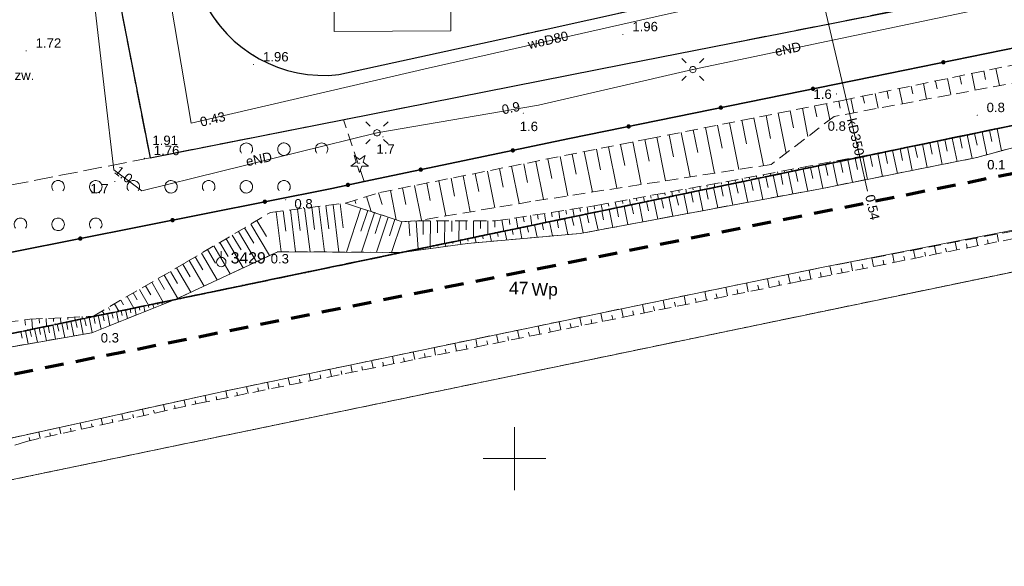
# Model space of a CAD drawing. Extents: x 5479252 to 5479673, y 5984576 to 5984875.
# Tile 21 of 36: x 5479461 to 5479539, y 5984641 to 5984685. Entities that reach past the tile are written whole.
import ezdxf
from ezdxf.enums import TextEntityAlignment as Align

# ---------------------------------------------------------------- set-up
doc = ezdxf.new("R2010")
doc.units = 0
for name, pattern in [('KROPK3-2', [2.49, 1.5, -0.47, 0.05, -0.47]), ('PRZER1-1', [1, 0.5, -0.5]), ('PRZER2-1', [1.5, 1, -0.5]), ('PRZER3-1', [2, 1.5, -0.5]), ('PRZER3-2', [2.5, 1.5, -1])]:
    doc.linetypes.add(name, pattern=pattern)
doc.layers.get('0').update_dxf_attribs({"linetype": 'CONTINUOUS'})
for name, color, linetype, lineweight in [('GESDZI', 7, 'CONTINUOUS', 18), ('GESDZI_O', 7, 'CONTINUOUS', 18), ('GESJEW', 7, 'CONTINUOUS', 35), ('GESJOB', 7, 'CONTINUOUS', 35), ('GSLKOG', 7, 'CONTINUOUS', 35), ('GSLKRW', 7, 'CONTINUOUS', 25), ('GSPPPK', 7, 'CONTINUOUS', 18), ('GSPPPK_O', 7, 'CONTINUOUS', 18), ('GSPWPN', 7, 'CONTINUOUS', 13), ('GSPWPN_O', 7, 'CONTINUOUS', 13), ('GSPWPS', 7, 'CONTINUOUS', 13), ('GSPWPS_O', 7, 'CONTINUOUS', 13), ('GSSKOA', 7, 'CONTINUOUS', 18), ('GSSOTW', 7, 'CONTINUOUS', 18), ('GSSOTW_O', 7, 'CONTINUOUS', 18), ('GSSZAD', 7, 'CONTINUOUS', 18), ('GSSZSN', 7, 'CONTINUOUS', 18), ('GUPELA', 7, 'CONTINUOUS', 18), ('GUPPRZ_O', 7, 'CONTINUOUS', 18), ('zakres', 5, 'CONTINUOUS', 70)]:
    doc.layers.add(name, color=color, linetype=linetype, lineweight=lineweight)
for name, color, linetype, lineweight, true_color in [('GESKKL', 7, 'CONTINUOUS', 18, 0x24bc24), ('GESUZY', 7, 'CONTINUOUS', 18, 0x008000), ('GESUZY_O', 7, 'CONTINUOUS', 18, 0x008000), ('GSPRDI', 7, 'CONTINUOUS', 18, 0x008000), ('GSSWWS', 7, 'CONTINUOUS', 18, 0x59d9ff), ('GULEPR', 1, 'CONTINUOUS', 18, 0xff0000), ('GULEPR_O', 1, 'CONTINUOUS', 18, 0xff0000), ('GULKPR', 7, 'CONTINUOUS', 18, 0x803300), ('GULKPR_O', 7, 'CONTINUOUS', 18, 0x803300), ('GULWPR', 5, 'CONTINUOUS', 18, 0x0000ff), ('GULWPR_O', 5, 'CONTINUOUS', 18, 0x0000ff), ('GUSEUT', 1, 'CONTINUOUS', 18, 0xff0000), ('Ramka sekcyjna', 7, 'CONTINUOUS', 18, 0xa5007c)]:
    doc.layers.add(name, color=color, linetype=linetype, lineweight=lineweight, true_color=true_color)
doc.styles.add('Arial', font='arial.ttf')

# ---------------------------------------------------------------- blocks, each defined once
blk = doc.blocks.new('GSPPPK1')
at = {"color": 0}
blk.add_lwpolyline([(0, 0.875), (0, 0.375)], dxfattribs=at)
blk.add_lwpolyline([(0, 0.375), (0.115881, 0.356646), (0.220419, 0.303381), (0.303381, 0.220419), (0.356646, 0.115881), (0.375, 0), (0.356646, -0.115881), (0.303381, -0.220419), (0.220419, -0.303381), (0.115881, -0.356646), (0, -0.375), (-0.115881, -0.356646), (-0.220419, -0.303381), (-0.303381, -0.220419), (-0.356646, -0.115881), (-0.375, 0), (-0.356646, 0.115881), (-0.303381, 0.220419), (-0.220419, 0.303381), (-0.115881, 0.356646)], close=True, dxfattribs=at)
blk = doc.blocks.new('GSPRDI1')
blk.add_hatch(color=0).paths.add_polyline_path([(0, -0.045), (0.013906, -0.042798), (0.02645, -0.036406), (0.036406, -0.02645), (0.042798, -0.013906), (0.045, 0), (0.042798, 0.013906), (0.036406, 0.02645), (0.02645, 0.036406), (0.013906, 0.042798), (0, 0.045), (-0.013906, 0.042798), (-0.02645, 0.036406), (-0.036406, 0.02645), (-0.042798, 0.013906), (-0.045, 0), (-0.042798, -0.013906), (-0.036406, -0.02645), (-0.02645, -0.036406), (-0.013906, -0.042798)])
at = {"color": 0}
blk.add_lwpolyline([(0.272471, 0.088531), (0.713338, -0.231778), (0.168396, -0.231778), (0, -0.750048), (-0.168396, -0.231778), (-0.713338, -0.231778), (-0.272471, 0.088531), (-0.440867, 0.606801), (0, 0.286493), (0.440867, 0.606801)], close=True, dxfattribs=at)
blk = doc.blocks.new('GSPWPN1')
blk.add_hatch(color=0).paths.add_polyline_path([(-0.045, 0), (-0.043467, -0.011647), (-0.038971, -0.0225), (-0.03182, -0.03182), (-0.0225, -0.038971), (-0.011647, -0.043467), (0, -0.045), (0.011647, -0.043467), (0.0225, -0.038971), (0.03182, -0.03182), (0.038971, -0.0225), (0.043467, -0.011647), (0.045, 0), (0.043467, 0.011647), (0.038971, 0.0225), (0.03182, 0.03182), (0.0225, 0.038971), (0.011647, 0.043467), (0, 0.045), (-0.011647, 0.043467), (-0.0225, 0.038971), (-0.03182, 0.03182), (-0.038971, 0.0225), (-0.043467, 0.011647)])
blk = doc.blocks.new('GSPWPS1')
blk.add_hatch(color=0).paths.add_polyline_path([(-0.045, 0), (-0.043467, -0.011647), (-0.038971, -0.0225), (-0.03182, -0.03182), (-0.0225, -0.038971), (-0.011647, -0.043467), (0, -0.045), (0.011647, -0.043467), (0.0225, -0.038971), (0.03182, -0.03182), (0.038971, -0.0225), (0.043467, -0.011647), (0.045, 0), (0.043467, 0.011647), (0.038971, 0.0225), (0.03182, 0.03182), (0.0225, 0.038971), (0.011647, 0.043467), (0, 0.045), (-0.011647, 0.043467), (-0.0225, 0.038971), (-0.03182, 0.03182), (-0.038971, 0.0225), (-0.043467, 0.011647)])
blk = doc.blocks.new('KOLO')
blk.add_hatch(color=0).paths.add_polyline_path([(-0.175, 0), (-0.169037, -0.045293), (-0.151554, -0.0875), (-0.123744, -0.123744), (-0.0875, -0.151554), (-0.045293, -0.169037), (0, -0.175), (0.045293, -0.169037), (0.0875, -0.151554), (0.123744, -0.123744), (0.151554, -0.0875), (0.169037, -0.045293), (0.175, 0), (0.169037, 0.045293), (0.151554, 0.0875), (0.123744, 0.123744), (0.0875, 0.151554), (0.045293, 0.169037), (0, 0.175), (-0.045293, 0.169037), (-0.0875, 0.151554), (-0.123744, 0.123744), (-0.151554, 0.0875), (-0.169037, 0.045293)])
blk = doc.blocks.new('GUPELA1')
at = {"color": 0}
blk.add_lwpolyline([(0, 0.25), (0.064705, 0.241481), (0.125, 0.216506), (0.176777, 0.176777), (0.216506, 0.125), (0.241481, 0.064705), (0.25, 0), (0.241481, -0.064705), (0.216506, -0.125), (0.176777, -0.176777), (0.125, -0.216506), (0.064705, -0.241481), (0, -0.25), (-0.064705, -0.241481), (-0.125, -0.216506), (-0.176777, -0.176777), (-0.216506, -0.125), (-0.241481, -0.064705), (-0.25, 0), (-0.241481, 0.064705), (-0.216506, 0.125), (-0.176777, 0.176777), (-0.125, 0.216506), (-0.064705, 0.241481)], close=True, dxfattribs=at)
blk = doc.blocks.new('GUPELA2')
blk.add_hatch(color=0).paths.add_polyline_path([(-0.001087, 0.044987), (0.011881, 0.043403), (0.021281, 0.03965), (0.030065, 0.033482), (0.038133, 0.023893), (0.043117, 0.012881), (0.044986, 0.001113), (0.044323, -0.007777), (0.040557, -0.019497), (0.033417, -0.030138), (0.024849, -0.037517), (0.013788, -0.042836), (0.002013, -0.044955), (-0.00982, -0.043916), (-0.020466, -0.040077), (-0.029541, -0.033946), (-0.036867, -0.025804), (-0.04187, -0.01649), (-0.04461, -0.005909), (-0.044532, 0.006476), (-0.041285, 0.017903), (-0.034764, 0.028574), (-0.024479, 0.03776), (-0.013449, 0.042943)])
at = {"color": 0}
for points in [[(-0.883883, 0.883883), (-0.53033, 0.53033)], [(0.883883, 0.883883), (0.53033, 0.53033)], [(-0.883883, -0.883883), (-0.53033, -0.53033)], [(0.883883, -0.883883), (0.53033, -0.53033)]]:
    blk.add_lwpolyline(points, dxfattribs=at)
blk = doc.blocks.new('GSSZAD1')
at = {"color": 0}
blk.add_lwpolyline([(0.5, 0), (0.490964, 0.094626), (0.464184, 0.185831), (0.420627, 0.27032), (0.361867, 0.34504), (0.290028, 0.407288), (0.207708, 0.454816), (0.117879, 0.485906), (0.023791, 0.499434), (-0.071157, 0.494911), (-0.163534, 0.4725), (-0.25, 0.433013), (-0.32743, 0.377875), (-0.393027, 0.309079), (-0.444418, 0.229113), (-0.479746, 0.140866), (-0.497736, 0.047528), (-0.497736, -0.047528), (-0.479746, -0.140866), (-0.444418, -0.229113), (-0.393027, -0.309079), (-0.32743, -0.377875), (-0.25, -0.433013), (-0.163534, -0.4725), (-0.071157, -0.494911), (0.023791, -0.499434), (0.117879, -0.485906), (0.207708, -0.454816), (0.290028, -0.407288), (0.361867, -0.34504), (0.420627, -0.27032), (0.464184, -0.185831), (0.490964, -0.094626)], close=True, dxfattribs=at)
blk = doc.blocks.new('GSSZAD2')
at = {"color": 0}
blk.add_lwpolyline([(-0.390312, -0.3125), (-0.445567, -0.226869), (-0.482312, -0.131814), (-0.49902, -0.031282), (-0.494998, 0.070549), (-0.470412, 0.169449), (-0.426283, 0.26131), (-0.364446, 0.342315), (-0.287468, 0.409099), (-0.198548, 0.458889), (-0.10138, 0.489614), (0, 0.5), (0.10138, 0.489614), (0.198548, 0.458889), (0.287468, 0.409099), (0.364446, 0.342315), (0.426283, 0.26131), (0.470412, 0.169449), (0.494998, 0.070549), (0.49902, -0.031282), (0.482312, -0.131814), (0.445567, -0.226869), (0.390312, -0.3125)], dxfattribs=at)

msp = doc.modelspace()

# ---------------------------------------------------------------- linework, layer by layer
at = {"layer": 'GESDZI', "color": 7, "linetype": 'Continuous', "lineweight": 18, "elevation": 10.22}
msp.add_lwpolyline([(5479609.91, 5984691.17), (5479593.87, 5984758.28), (5479418.42, 5984784.61), (5479428.97, 5984735.35), (5479401.38, 5984729.48), (5479424.55, 5984696.25), (5479434.07, 5984654.6)], close=True, dxfattribs=at)
for points in [[(5479671.413, 5984701.478), (5479660.05, 5984699.18), (5479609.91, 5984691.17), (5479434.07, 5984654.6), (5479427.24, 5984651.75), (5479410.75, 5984650.74), (5479263.67, 5984608.48), (5479261.86, 5984607.85), (5479256.77, 5984606.08), (5479255.129, 5984605.3)], [(5479255.129, 5984589.257), (5479261.74, 5984592.4), (5479262.59, 5984592.8), (5479270.88, 5984596.26), (5479272.59, 5984596.97), (5479291.5, 5984603.01), (5479316.35, 5984610.94), (5479343.54, 5984619.63), (5479359.73, 5984624.8), (5479391.37, 5984632.39), (5479414.08, 5984637.82), (5479415.05, 5984638.06), (5479435.16, 5984643.18), (5479444.46, 5984645.11), (5479661.87, 5984690.25), (5479671.413, 5984692.131)], [(5479671.413, 5984692.131), (5479661.87, 5984690.25), (5479444.46, 5984645.11), (5479448.686, 5984575.772)]]:
    msp.add_lwpolyline(points, dxfattribs=at)
at = {"layer": 'GESJEW', "color": 7, "linetype": 'KROPK3-2', "lineweight": 35, "elevation": 10.22}
for points in [[(5479255.129, 5984605.3), (5479256.77, 5984606.08), (5479261.86, 5984607.85), (5479263.67, 5984608.48), (5479410.75, 5984650.74), (5479427.24, 5984651.75), (5479434.07, 5984654.6), (5479609.91, 5984691.17), (5479660.05, 5984699.18), (5479671.413, 5984701.478)], [(5479671.413, 5984701.478), (5479660.05, 5984699.18), (5479609.91, 5984691.17), (5479434.07, 5984654.6), (5479427.24, 5984651.75), (5479410.75, 5984650.74), (5479263.67, 5984608.48), (5479261.86, 5984607.85), (5479256.77, 5984606.08), (5479255.129, 5984605.3)]]:
    msp.add_lwpolyline(points, dxfattribs=at)
at = {"layer": 'GESJOB', "color": 7, "linetype": 'PRZER3-2', "lineweight": 35, "elevation": 10.22}
for points in [[(5479671.413, 5984701.478), (5479660.05, 5984699.18), (5479609.91, 5984691.17), (5479434.07, 5984654.6), (5479427.24, 5984651.75), (5479410.75, 5984650.74), (5479263.67, 5984608.48), (5479261.86, 5984607.85), (5479256.77, 5984606.08), (5479255.129, 5984605.3)], [(5479255.129, 5984605.3), (5479256.77, 5984606.08), (5479261.86, 5984607.85), (5479263.67, 5984608.48), (5479410.75, 5984650.74), (5479427.24, 5984651.75), (5479434.07, 5984654.6), (5479609.91, 5984691.17), (5479660.05, 5984699.18), (5479671.413, 5984701.478)]]:
    msp.add_lwpolyline(points, dxfattribs=at)
at = {"layer": 'GESKKL', "color": 82, "linetype": 'PRZER3-1', "lineweight": 18, "true_color": 0x24bc24, "elevation": 10.06}
msp.add_lwpolyline([(5479531.5, 5984575.772), (5479537.294, 5984597.512), (5479541.79, 5984614.38), (5479562.34, 5984627.38), (5479557.98, 5984668.68), (5479444.46, 5984645.11), (5479448.686, 5984575.772)], dxfattribs=at)
at = {"layer": 'GESUZY', "color": 96, "linetype": 'PRZER1-1', "lineweight": 18, "true_color": 0x008000, "elevation": 10.08}
msp.add_lwpolyline([(5479609.91, 5984691.17), (5479593.87, 5984758.28), (5479487.419, 5984774.255), (5479418.42, 5984784.61), (5479423.04, 5984763.03), (5479428.97, 5984735.35), (5479401.38, 5984729.48), (5479424.55, 5984696.25), (5479434.07, 5984654.6)], close=True, dxfattribs=at)
for points in [[(5479671.413, 5984701.478), (5479660.05, 5984699.18), (5479609.91, 5984691.17), (5479434.07, 5984654.6), (5479427.24, 5984651.75), (5479410.75, 5984650.74), (5479263.67, 5984608.48), (5479261.86, 5984607.85), (5479256.77, 5984606.08), (5479255.129, 5984605.3)], [(5479255.129, 5984589.257), (5479261.74, 5984592.4), (5479262.59, 5984592.8), (5479270.88, 5984596.26), (5479272.59, 5984596.97), (5479291.5, 5984603.01), (5479316.35, 5984610.94), (5479343.54, 5984619.63), (5479359.73, 5984624.8), (5479391.37, 5984632.39), (5479414.08, 5984637.82), (5479415.05, 5984638.06), (5479435.16, 5984643.18), (5479444.46, 5984645.11), (5479557.98, 5984668.68), (5479560.459, 5984669.194), (5479661.87, 5984690.25), (5479671.413, 5984692.131)], [(5479531.5, 5984575.772), (5479537.294, 5984597.512), (5479541.79, 5984614.38), (5479562.34, 5984627.38), (5479557.98, 5984668.68), (5479444.46, 5984645.11), (5479448.686, 5984575.772)]]:
    msp.add_lwpolyline(points, dxfattribs=at)
at = {"layer": 'GSLKOG', "color": 7, "linetype": 'Continuous', "lineweight": 35, "elevation": 10.18}
msp.add_lwpolyline([(5479649.722, 5984784.393), (5479652.802, 5984768.298), (5479656.851, 5984747.088), (5479660.404, 5984728.044), (5479664.55, 5984707.111), (5479655.365, 5984705.412), (5479655.826, 5984703.301), (5479649.434, 5984702.226), (5479649.107, 5984704.107), (5479621.936, 5984698.962), (5479600.312, 5984694.73), (5479579.954, 5984690.641), (5479554.53, 5984685.746), (5479528.5, 5984680.448), (5479504.371, 5984675.524), (5479488.009, 5984672.097), (5479485.425, 5984671.551), (5479460.058, 5984666.483), (5479444.82, 5984663.36), (5479442.839, 5984671.983), (5479438.664, 5984692.484), (5479434.46, 5984713.187), (5479431.809, 5984725.807)], dxfattribs=at)
at = {"layer": 'GSLKRW', "color": 7, "linetype": 'Continuous', "lineweight": 25, "elevation": 10.18}
msp.add_lwpolyline([(5479513.816, 5984695.181), (5479510.507, 5984712.03), (5479509.031, 5984719.768), (5479505.892, 5984734.649, 0.325898), (5479498.256, 5984740.215), (5479474.331, 5984735.294, 0.334225), (5479466.899, 5984725.52), (5479468.188, 5984718.427, 0.345584), (5479478.403, 5984709.841), (5479482.08, 5984709.88), (5479482.53, 5984706.22), (5479478.871, 5984704.93, 0.335558), (5479473.143, 5984695.011), (5479475.179, 5984686.595, 0.318579), (5479486.005, 5984680.622), (5479502.43, 5984684.219), (5479509.387, 5984685.746, 0.461686)], format="xyb", close=True, dxfattribs=at)
msp.add_lwpolyline([(5479458.489, 5984725.872), (5479461.883, 5984720.884), (5479460.836, 5984717.403), (5479462.57, 5984708.69), (5479464.88, 5984697.4), (5479467.19, 5984693.61), (5479468.371, 5984687.189), (5479470.95, 5984673.986), (5479508.744, 5984681.441), (5479535.531, 5984686.741), (5479558.359, 5984691.254)], dxfattribs=at)
at = {"layer": 'GSSKOA', "color": 7, "linetype": 'PRZER3-1', "lineweight": 18, "elevation": 10.18}
msp.add_lwpolyline([(5479513.816, 5984695.181), (5479510.507, 5984712.03), (5479509.031, 5984719.768), (5479505.892, 5984734.649, 0.325898), (5479498.256, 5984740.215), (5479474.331, 5984735.294, 0.334225), (5479466.899, 5984725.52), (5479468.188, 5984718.427, 0.345584), (5479478.403, 5984709.841), (5479482.08, 5984709.88), (5479482.53, 5984706.22), (5479478.871, 5984704.93, 0.335558), (5479473.143, 5984695.011), (5479475.179, 5984686.595, 0.318579), (5479486.005, 5984680.622), (5479502.43, 5984684.219), (5479509.387, 5984685.746, 0.461686)], format="xyb", close=True, dxfattribs=at)
msp.add_lwpolyline([(5479458.489, 5984725.872), (5479461.883, 5984720.884), (5479466.11, 5984700.423), (5479467.19, 5984693.61), (5479468.371, 5984687.189), (5479470.95, 5984673.986), (5479508.744, 5984681.441), (5479535.531, 5984686.741), (5479558.359, 5984691.254)], dxfattribs=at)
at = {"layer": 'GSSOTW', "color": 7, "linetype": 'PRZER3-1', "lineweight": 18, "elevation": 10.18}
msp.add_lwpolyline([(5479450.758, 5984686.444), (5479451.66, 5984681.74), (5479453.87, 5984670.64), (5479470.949, 5984673.986), (5479468.371, 5984687.189), (5479467.19, 5984693.61), (5479464.88, 5984697.4), (5479462.57, 5984708.69), (5479460.402, 5984704.115), (5479461.39, 5984704.32), (5479464.51, 5984689.2)], close=True, dxfattribs=at)
at = {"layer": 'GSSWWS', "color": 141, "linetype": 'Continuous', "lineweight": 18, "true_color": 0x59d9ff, "elevation": 10.06}
msp.add_lwpolyline([(5479555.379, 5984671.272), (5479524.468, 5984665.242), (5479495.564, 5984659.274), (5479476.781, 5984655.36), (5479458.535, 5984651.344), (5479456.664, 5984648.346), (5479451.594, 5984648.312), (5479442.706, 5984645.352), (5479441.387, 5984645.187), (5479439.838, 5984645.267), (5479436.57, 5984644.87), (5479434.92, 5984652.42), (5479433.835, 5984654.432), (5479443.633, 5984656.589), (5479452.545, 5984657.621), (5479466.296, 5984660.039), (5479472.958, 5984662.688), (5479490.998, 5984666.44), (5479496.256, 5984667.159), (5479505.229, 5984667.95), (5479524.372, 5984671.521), (5479536.826, 5984674.007), (5479547.833, 5984676.99)], dxfattribs=at)
msp.add_lwpolyline([(5479490.998, 5984666.44), (5479481.135, 5984666.503), (5479472.958, 5984662.688)], close=True, dxfattribs=at)
at = {"layer": 'GSSZAD', "color": 7, "linetype": 'PRZER2-1', "lineweight": 18, "elevation": 10.1}
msp.add_lwpolyline([(5479439.37, 5984716.89), (5479432.62, 5984717.12), (5479428.22, 5984710.52), (5479427.23, 5984701.26), (5479432.3, 5984685.51), (5479435.36, 5984669.05), (5479444.44, 5984663.25), (5479460.058, 5984666.483), (5479485.425, 5984671.551), (5479488.009, 5984672.097), (5479486.357, 5984677.024), (5479470.949, 5984673.986)], dxfattribs=at)
at = {"layer": 'GSSZSN', "color": 7, "linetype": 'PRZER2-1', "lineweight": 18, "elevation": 10.06}
for points in [[(5479486.532, 5984670.37), (5479489.256, 5984671.223), (5479510.679, 5984675.499), (5479526.098, 5984678.565), (5479549.852, 5984683.489), (5479573.78, 5984688.283), (5479592.525, 5984692.084), (5479612.45, 5984696.11), (5479612.968, 5984695.458), (5479594.224, 5984690.923), (5479582.519, 5984688.072), (5479563.904, 5984684.487), (5479546.498, 5984681.205), (5479525.479, 5984677.289), (5479520.44, 5984673.459), (5479501.292, 5984670.494), (5479492.251, 5984668.968), (5479491.041, 5984668.881)], [(5479490.998, 5984666.44), (5479530.341, 5984674.622), (5479559.31, 5984680.647), (5479578.605, 5984684.659), (5479609.91, 5984691.17), (5479638.429, 5984695.726), (5479623.898, 5984692.8), (5479609.196, 5984689.76), (5479593.216, 5984686.573), (5479575.429, 5984682.934), (5479566.547, 5984680.539), (5479558.975, 5984678.64), (5479551.471, 5984677.533), (5479547.833, 5984676.99), (5479536.826, 5984674.007), (5479524.372, 5984671.521), (5479505.229, 5984667.95), (5479496.256, 5984667.159)], [(5479434.15, 5984654.617), (5479437.067, 5984656.331), (5479442.739, 5984657.223), (5479452.673, 5984658.951), (5479456.474, 5984660.506), (5479461.369, 5984661.111), (5479466.436, 5984661.37), (5479473.836, 5984665.66), (5479480.545, 5984669.633), (5479486.532, 5984670.37), (5479491.041, 5984668.881), (5479492.251, 5984668.968), (5479498.484, 5984668.952), (5479506.507, 5984670.181), (5479516.835, 5984672.081), (5479530.341, 5984674.622), (5479490.998, 5984666.44), (5479481.135, 5984666.503), (5479472.958, 5984662.688), (5479443.633, 5984656.589)], [(5479472.958, 5984662.688), (5479443.633, 5984656.589), (5479452.545, 5984657.621), (5479466.296, 5984660.039)]]:
    msp.add_lwpolyline(points, close=True, dxfattribs=at)
at = {"layer": 'GSSZSN', "color": 7, "linetype": 'Continuous', "lineweight": 18, "elevation": 10.06}
for points in [[(5479537.399, 5984680.908), (5479537.538, 5984680.235)], [(5479538.363, 5984681.108), (5479538.646, 5984679.742)], [(5479533.543, 5984680.109), (5479533.674, 5984679.474)], [(5479534.507, 5984680.308), (5479534.774, 5984679.021)], [(5479535.471, 5984680.508), (5479535.606, 5984679.855)], [(5479536.435, 5984680.708), (5479536.71, 5984679.381)], [(5479529.687, 5984679.309), (5479529.81, 5984678.714)], [(5479530.651, 5984679.509), (5479530.901, 5984678.299)], [(5479531.615, 5984679.709), (5479531.742, 5984679.094)], [(5479532.579, 5984679.909), (5479532.838, 5984678.66)], [(5479525.83, 5984678.512), (5479525.941, 5984677.954)], [(5479526.794, 5984678.71), (5479527.029, 5984677.578)], [(5479527.759, 5984678.91), (5479527.878, 5984678.334)], [(5479528.723, 5984679.11), (5479528.965, 5984677.938)], [(5479521.968, 5984677.744), (5479522.237, 5984676.387)], [(5479522.933, 5984677.936), (5479523.379, 5984675.693)], [(5479523.899, 5984678.128), (5479524.075, 5984677.242)], [(5479524.864, 5984678.32), (5479525.123, 5984677.019)], [(5479518.105, 5984676.976), (5479518.479, 5984675.095)], [(5479519.071, 5984677.168), (5479519.827, 5984673.364)], [(5479520.036, 5984677.36), (5479520.4, 5984675.533)], [(5479521.002, 5984677.552), (5479521.635, 5984674.368)], [(5479514.243, 5984676.208), (5479514.6, 5984674.409)], [(5479515.208, 5984676.4), (5479515.932, 5984672.761)], [(5479516.174, 5984676.592), (5479516.54, 5984674.752)], [(5479517.139, 5984676.784), (5479517.879, 5984673.063)], [(5479537.255, 5984676.06), (5479537.636, 5984674.227)], [(5479537.849, 5984676.183), (5479538.036, 5984675.284)], [(5479538.444, 5984676.307), (5479538.81, 5984674.545)], [(5479510.38, 5984675.439), (5479510.723, 5984673.723)], [(5479511.346, 5984675.632), (5479512.037, 5984672.158)], [(5479512.311, 5984675.824), (5479512.661, 5984674.066)], [(5479513.277, 5984676.016), (5479513.984, 5984672.459)], [(5479533.689, 5984675.318), (5479534.076, 5984673.458)], [(5479534.284, 5984675.442), (5479534.478, 5984674.509)], [(5479534.878, 5984675.565), (5479535.267, 5984673.696)], [(5479535.472, 5984675.689), (5479535.667, 5984674.752)], [(5479536.067, 5984675.813), (5479536.457, 5984673.933)], [(5479536.661, 5984675.936), (5479536.855, 5984675.002)], [(5479505.553, 5984674.476), (5479506.196, 5984671.253)], [(5479506.518, 5984674.668), (5479506.844, 5984673.036)], [(5479507.484, 5984674.861), (5479508.144, 5984671.555)], [(5479508.449, 5984675.054), (5479508.783, 5984673.38)], [(5479509.415, 5984675.247), (5479510.091, 5984671.857)], [(5479529.935, 5984674.545), (5479529.936, 5984674.542)], [(5479530.124, 5984674.577), (5479530.505, 5984672.745)], [(5479530.718, 5984674.7), (5479530.909, 5984673.782)], [(5479531.312, 5984674.824), (5479531.695, 5984672.983)], [(5479531.907, 5984674.947), (5479532.099, 5984674.024)], [(5479532.501, 5984675.071), (5479532.886, 5984673.22)], [(5479533.095, 5984675.195), (5479533.288, 5984674.267)], [(5479501.691, 5984673.705), (5479502.3, 5984670.65)], [(5479502.656, 5984673.898), (5479502.965, 5984672.349)], [(5479503.622, 5984674.09), (5479504.248, 5984670.951)], [(5479504.587, 5984674.283), (5479504.905, 5984672.693)], [(5479525.442, 5984673.7), (5479525.451, 5984673.653)], [(5479525.964, 5984673.711), (5479526.151, 5984672.812)], [(5479526.004, 5984673.806), (5479526.02, 5984673.723)], [(5479526.558, 5984673.835), (5479526.933, 5984672.032)], [(5479526.566, 5984673.912), (5479526.572, 5984673.875)], [(5479527.127, 5984674.017), (5479527.139, 5984673.956)], [(5479527.152, 5984673.959), (5479527.34, 5984673.055)], [(5479527.689, 5984674.123), (5479527.694, 5984674.098)], [(5479527.747, 5984674.082), (5479528.124, 5984672.27)], [(5479528.25, 5984674.229), (5479528.258, 5984674.189)], [(5479528.341, 5984674.206), (5479528.53, 5984673.297)], [(5479528.812, 5984674.334), (5479528.815, 5984674.32)], [(5479528.935, 5984674.329), (5479529.314, 5984672.507)], [(5479529.374, 5984674.44), (5479529.377, 5984674.421)], [(5479529.529, 5984674.453), (5479529.719, 5984673.54)], [(5479497.829, 5984672.934), (5479498.413, 5984670.008)], [(5479498.794, 5984673.127), (5479499.089, 5984671.649)], [(5479499.76, 5984673.32), (5479500.355, 5984670.336)], [(5479500.725, 5984673.512), (5479501.026, 5984672.006)], [(5479521.511, 5984672.961), (5479521.543, 5984672.792)], [(5479522.073, 5984673.066), (5479522.088, 5984672.987)], [(5479522.398, 5984672.97), (5479522.58, 5984672.095)], [(5479522.634, 5984673.172), (5479522.662, 5984673.025)], [(5479522.992, 5984673.093), (5479523.359, 5984671.332)], [(5479523.196, 5984673.278), (5479523.209, 5984673.209)], [(5479523.587, 5984673.217), (5479523.771, 5984672.33)], [(5479523.758, 5984673.383), (5479523.781, 5984673.258)], [(5479524.181, 5984673.341), (5479524.552, 5984671.556)], [(5479524.319, 5984673.489), (5479524.33, 5984673.431)], [(5479524.775, 5984673.464), (5479524.961, 5984672.57)], [(5479524.881, 5984673.595), (5479524.9, 5984673.49)], [(5479525.369, 5984673.588), (5479525.742, 5984671.794)], [(5479493.967, 5984672.163), (5479494.528, 5984669.352)], [(5479494.932, 5984672.356), (5479495.216, 5984670.936)], [(5479495.898, 5984672.549), (5479496.47, 5984669.68)], [(5479496.863, 5984672.741), (5479497.152, 5984671.293)], [(5479517.018, 5984672.115), (5479517.066, 5984671.861)], [(5479517.58, 5984672.221), (5479517.603, 5984672.099)], [(5479518.142, 5984672.327), (5479518.185, 5984672.094)], [(5479518.703, 5984672.432), (5479518.724, 5984672.321)], [(5479518.832, 5984672.228), (5479519.007, 5984671.39)], [(5479519.265, 5984672.538), (5479519.305, 5984672.327)], [(5479519.427, 5984672.352), (5479519.778, 5984670.664)], [(5479519.826, 5984672.644), (5479519.845, 5984672.543)], [(5479520.021, 5984672.475), (5479520.198, 5984671.625)], [(5479520.388, 5984672.749), (5479520.424, 5984672.559)], [(5479520.615, 5984672.599), (5479520.971, 5984670.886)], [(5479520.95, 5984672.855), (5479520.966, 5984672.765)], [(5479521.209, 5984672.723), (5479521.389, 5984671.86)], [(5479521.804, 5984672.846), (5479522.165, 5984671.109)], [(5479490.105, 5984671.392), (5479490.575, 5984669.035)], [(5479491.07, 5984671.585), (5479491.336, 5984670.253)], [(5479492.036, 5984671.778), (5479492.585, 5984669.024)], [(5479493.001, 5984671.971), (5479493.279, 5984670.579)], [(5479513.084, 5984671.391), (5479513.116, 5984671.218)], [(5479513.646, 5984671.494), (5479513.707, 5984671.162)], [(5479514.208, 5984671.598), (5479514.238, 5984671.438)], [(5479514.672, 5984671.363), (5479515.003, 5984669.773)], [(5479514.77, 5984671.701), (5479514.827, 5984671.395)], [(5479515.267, 5984671.487), (5479515.433, 5984670.685)], [(5479515.332, 5984671.804), (5479515.359, 5984671.658)], [(5479515.861, 5984671.61), (5479516.197, 5984669.996)], [(5479515.894, 5984671.908), (5479515.946, 5984671.628)], [(5479516.455, 5984671.734), (5479516.624, 5984670.92)], [(5479516.456, 5984672.011), (5479516.481, 5984671.878)], [(5479517.049, 5984671.858), (5479517.39, 5984670.218)], [(5479517.644, 5984671.981), (5479517.816, 5984671.155)], [(5479518.238, 5984672.105), (5479518.584, 5984670.441)], [(5479487.263, 5984670.599), (5479487.345, 5984670.337)], [(5479488.203, 5984670.893), (5479488.578, 5984669.694)], [(5479489.142, 5984671.187), (5479489.436, 5984670.251)], [(5479508.588, 5984670.563), (5479508.629, 5984670.339)], [(5479509.15, 5984670.667), (5479509.23, 5984670.231)], [(5479509.712, 5984670.77), (5479509.751, 5984670.559)], [(5479510.274, 5984670.874), (5479510.35, 5984670.464)], [(5479510.836, 5984670.977), (5479510.873, 5984670.779)], [(5479511.107, 5984670.622), (5479511.422, 5984669.105)], [(5479511.398, 5984671.081), (5479511.469, 5984670.697)], [(5479511.701, 5984670.745), (5479511.86, 5984669.981)], [(5479511.96, 5984671.184), (5479511.994, 5984670.999)], [(5479512.295, 5984670.869), (5479512.616, 5984669.328)], [(5479512.522, 5984671.287), (5479512.588, 5984670.93)], [(5479512.889, 5984670.992), (5479513.051, 5984670.216)], [(5479513.484, 5984671.116), (5479513.809, 5984669.55)], [(5479514.078, 5984671.24), (5479514.242, 5984670.451)], [(5479482.134, 5984669.829), (5479482.544, 5984666.494)], [(5479482.701, 5984669.899), (5479482.911, 5984668.194)], [(5479483.268, 5984669.968), (5479483.697, 5984666.487)], [(5479483.835, 5984670.038), (5479484.054, 5984668.261)], [(5479484.403, 5984670.108), (5479484.849, 5984666.479)], [(5479484.97, 5984670.178), (5479485.197, 5984668.327)], [(5479485.537, 5984670.248), (5479486.001, 5984666.472)], [(5479486.104, 5984670.317), (5479486.341, 5984668.393)], [(5479487.751, 5984669.968), (5479486.595, 5984666.468)], [(5479488.293, 5984669.789), (5479487.744, 5984668.126)], [(5479504.08, 5984669.809), (5479504.128, 5984669.494)], [(5479504.645, 5984669.895), (5479504.736, 5984669.297)], [(5479505.209, 5984669.982), (5479505.253, 5984669.698)], [(5479505.774, 5984670.068), (5479505.857, 5984669.53)], [(5479506.339, 5984670.155), (5479506.378, 5984669.901)], [(5479506.902, 5984670.253), (5479506.992, 5984669.766)], [(5479507.464, 5984670.357), (5479507.508, 5984670.119)], [(5479507.541, 5984669.88), (5479507.841, 5984668.437)], [(5479508.026, 5984670.46), (5479508.111, 5984669.999)], [(5479508.135, 5984670.004), (5479508.287, 5984669.276)], [(5479508.73, 5984670.127), (5479509.035, 5984668.66)], [(5479509.324, 5984670.251), (5479509.478, 5984669.511)], [(5479509.918, 5984670.374), (5479510.228, 5984668.882)], [(5479510.512, 5984670.498), (5479510.669, 5984669.746)], [(5479479.464, 5984668.993), (5479480.223, 5984667.712)], [(5479480.999, 5984669.689), (5479481.392, 5984666.501)], [(5479481.567, 5984669.759), (5479481.767, 5984668.128)], [(5479488.836, 5984669.609), (5479487.796, 5984666.46)], [(5479489.378, 5984669.43), (5479488.887, 5984667.943)], [(5479489.921, 5984669.251), (5479488.997, 5984666.452)], [(5479490.464, 5984669.072), (5479490.031, 5984667.76)], [(5479498.996, 5984669.03), (5479499.133, 5984668.131)], [(5479499.561, 5984669.117), (5479499.627, 5984668.682)], [(5479500.126, 5984669.203), (5479500.254, 5984668.365)], [(5479500.69, 5984669.29), (5479500.752, 5984668.885)], [(5479501.255, 5984669.376), (5479501.375, 5984668.598)], [(5479501.82, 5984669.463), (5479501.878, 5984669.088)], [(5479502.385, 5984669.549), (5479502.495, 5984668.831)], [(5479502.95, 5984669.636), (5479503.003, 5984669.291)], [(5479503.381, 5984669.015), (5479503.506, 5984668.412)], [(5479503.515, 5984669.722), (5479503.616, 5984669.064)], [(5479503.975, 5984669.138), (5479504.241, 5984667.862)], [(5479504.57, 5984669.262), (5479504.709, 5984668.589)], [(5479505.164, 5984669.386), (5479505.454, 5984667.992)], [(5479505.758, 5984669.509), (5479505.904, 5984668.806)], [(5479506.352, 5984669.633), (5479506.647, 5984668.214)], [(5479506.947, 5984669.756), (5479507.095, 5984669.041)], [(5479478.481, 5984668.411), (5479479.211, 5984667.178)], [(5479478.972, 5984668.702), (5479480.461, 5984666.188)], [(5479491.006, 5984668.893), (5479490.198, 5984666.445)], [(5479491.575, 5984668.919), (5479491.658, 5984667.757)], [(5479492.145, 5984668.96), (5479492.305, 5984666.711)], [(5479492.716, 5984668.966), (5479492.713, 5984667.881)], [(5479493.287, 5984668.965), (5479493.282, 5984666.915)], [(5479493.859, 5984668.964), (5479493.856, 5984667.998)], [(5479494.43, 5984668.962), (5479494.426, 5984667.152)], [(5479495.002, 5984668.961), (5479495, 5984668.116)], [(5479495.573, 5984668.959), (5479495.569, 5984667.39)], [(5479496.145, 5984668.958), (5479496.143, 5984668.233)], [(5479496.716, 5984668.956), (5479496.713, 5984667.628)], [(5479497.287, 5984668.955), (5479497.286, 5984668.351)], [(5479497.859, 5984668.954), (5479497.856, 5984667.866)], [(5479498.43, 5984668.952), (5479498.429, 5984668.468)], [(5479499.815, 5984668.273), (5479499.897, 5984667.88)], [(5479500.41, 5984668.397), (5479500.588, 5984667.54)], [(5479501.004, 5984668.52), (5479501.1, 5984668.057)], [(5479501.598, 5984668.644), (5479501.805, 5984667.648)], [(5479502.192, 5984668.768), (5479502.303, 5984668.235)], [(5479502.787, 5984668.891), (5479503.023, 5984667.755)], [(5479477.005, 5984667.537), (5479478.379, 5984665.217)], [(5479477.497, 5984667.828), (5479478.198, 5984666.644)], [(5479477.989, 5984668.119), (5479479.42, 5984665.703)], [(5479495.655, 5984667.408), (5479495.722, 5984667.086)], [(5479496.25, 5984667.532), (5479496.288, 5984667.348)], [(5479496.844, 5984667.655), (5479496.935, 5984667.218)], [(5479497.438, 5984667.779), (5479497.491, 5984667.525)], [(5479498.032, 5984667.902), (5479498.152, 5984667.326)], [(5479498.627, 5984668.026), (5479498.694, 5984667.703)], [(5479499.221, 5984668.15), (5479499.37, 5984667.433)], [(5479536.909, 5984666.976), (5479536.788, 5984667.584)], [(5479537.74, 5984667.142), (5479537.681, 5984667.442)], [(5479538.572, 5984667.308), (5479538.453, 5984667.9)], [(5479475.53, 5984666.663), (5479476.174, 5984665.576)], [(5479476.022, 5984666.955), (5479477.339, 5984664.732)], [(5479476.514, 5984667.246), (5479477.186, 5984666.11)], [(5479492.09, 5984666.667), (5479492.105, 5984666.591)], [(5479492.684, 5984666.79), (5479492.696, 5984666.732)], [(5479493.278, 5984666.914), (5479493.311, 5984666.756)], [(5479493.872, 5984667.037), (5479493.893, 5984666.938)], [(5479494.467, 5984667.161), (5479494.517, 5984666.921)], [(5479495.061, 5984667.284), (5479495.09, 5984667.144)], [(5479531.922, 5984665.98), (5479531.791, 5984666.634)], [(5479533.584, 5984666.312), (5479533.457, 5984666.951)], [(5479534.416, 5984666.478), (5479534.353, 5984666.794)], [(5479535.247, 5984666.644), (5479535.122, 5984667.267)], [(5479536.078, 5984666.81), (5479536.017, 5984667.118)], [(5479474.547, 5984666.081), (5479475.162, 5984665.042)], [(5479475.039, 5984666.372), (5479476.298, 5984664.246)], [(5479491.495, 5984666.543), (5479491.499, 5984666.526)], [(5479528.597, 5984665.316), (5479528.46, 5984666.001)], [(5479530.259, 5984665.648), (5479530.126, 5984666.318)], [(5479531.091, 5984665.814), (5479531.025, 5984666.145)], [(5479532.753, 5984666.146), (5479532.689, 5984666.469)], [(5479473.068, 5984665.214), (5479474.197, 5984663.266)], [(5479473.562, 5984665.501), (5479474.14, 5984664.505)], [(5479474.055, 5984665.79), (5479475.257, 5984663.76)], [(5479525.272, 5984664.653), (5479525.129, 5984665.368)], [(5479526.103, 5984664.818), (5479526.033, 5984665.172)], [(5479526.935, 5984664.984), (5479526.795, 5984665.685)], [(5479527.766, 5984665.15), (5479527.697, 5984665.497)], [(5479529.428, 5984665.482), (5479529.361, 5984665.821)], [(5479471.585, 5984664.354), (5479472.09, 5984663.483)], [(5479472.079, 5984664.641), (5479473.158, 5984662.781)], [(5479472.573, 5984664.928), (5479473.125, 5984663.976)], [(5479520.287, 5984663.648), (5479520.144, 5984664.349)], [(5479521.948, 5984663.986), (5479521.804, 5984664.692)], [(5479522.778, 5984664.155), (5479522.708, 5984664.509)], [(5479523.61, 5984664.321), (5479523.467, 5984665.036)], [(5479524.441, 5984664.487), (5479524.369, 5984664.847)], [(5479470.101, 5984663.495), (5479470.826, 5984662.244)], [(5479470.596, 5984663.781), (5479471.006, 5984663.074)], [(5479471.09, 5984664.068), (5479472.005, 5984662.49)], [(5479516.964, 5984662.972), (5479516.823, 5984663.664)], [(5479517.795, 5984663.141), (5479517.724, 5984663.488)], [(5479518.625, 5984663.31), (5479518.484, 5984664.007)], [(5479519.456, 5984663.479), (5479519.385, 5984663.829)], [(5479521.117, 5984663.817), (5479521.046, 5984664.169)], [(5479469.113, 5984662.921), (5479469.647, 5984661.999)], [(5479469.607, 5984663.208), (5479469.922, 5984662.665)], [(5479513.641, 5984662.297), (5479513.503, 5984662.978)], [(5479514.472, 5984662.466), (5479514.403, 5984662.808)], [(5479515.303, 5984662.634), (5479515.163, 5984663.321)], [(5479516.133, 5984662.803), (5479516.063, 5984663.148)], [(5479467.63, 5984662.062), (5479467.754, 5984661.846)], [(5479468.124, 5984662.348), (5479468.468, 5984661.754)], [(5479468.618, 5984662.635), (5479468.838, 5984662.256)], [(5479469.36, 5984661.939), (5479469.426, 5984661.624)], [(5479469.723, 5984662.015), (5479469.841, 5984661.449)], [(5479470.086, 5984662.09), (5479470.138, 5984661.839)], [(5479470.448, 5984662.166), (5479470.54, 5984661.726)], [(5479470.811, 5984662.241), (5479470.85, 5984662.053)], [(5479471.174, 5984662.317), (5479471.239, 5984662.004)], [(5479471.537, 5984662.392), (5479471.563, 5984662.268)], [(5479471.899, 5984662.468), (5479471.938, 5984662.282)], [(5479472.262, 5984662.543), (5479472.275, 5984662.482)], [(5479472.625, 5984662.618), (5479472.637, 5984662.56)], [(5479508.658, 5984661.283), (5479508.522, 5984661.95)], [(5479510.319, 5984661.621), (5479510.182, 5984662.293)], [(5479511.15, 5984661.79), (5479511.081, 5984662.127)], [(5479511.98, 5984661.959), (5479511.843, 5984662.635)], [(5479512.811, 5984662.128), (5479512.742, 5984662.467)], [(5479462.107, 5984661.148), (5479462.125, 5984660.793)], [(5479462.677, 5984661.177), (5479462.709, 5984660.556)], [(5479463.248, 5984661.207), (5479463.262, 5984660.94)], [(5479463.819, 5984661.236), (5479463.842, 5984660.792)], [(5479464.39, 5984661.265), (5479464.399, 5984661.087)], [(5479464.96, 5984661.294), (5479464.974, 5984661.027)], [(5479465.531, 5984661.323), (5479465.536, 5984661.234)], [(5479465.732, 5984661.185), (5479465.857, 5984660.585)], [(5479466.095, 5984661.26), (5479466.345, 5984660.059)], [(5479466.102, 5984661.353), (5479466.106, 5984661.263)], [(5479466.458, 5984661.336), (5479466.576, 5984660.767)], [(5479466.641, 5984661.488), (5479466.67, 5984661.437)], [(5479466.821, 5984661.411), (5479467.044, 5984660.337)], [(5479467.135, 5984661.775), (5479467.289, 5984661.509)], [(5479467.183, 5984661.487), (5479467.289, 5984660.981)], [(5479467.546, 5984661.562), (5479467.743, 5984660.615)], [(5479467.909, 5984661.638), (5479468.001, 5984661.196)], [(5479468.272, 5984661.713), (5479468.442, 5984660.893)], [(5479468.634, 5984661.788), (5479468.713, 5984661.41)], [(5479468.997, 5984661.864), (5479469.141, 5984661.171)], [(5479505.335, 5984660.607), (5479505.202, 5984661.264)], [(5479506.996, 5984660.945), (5479506.862, 5984661.607)], [(5479507.827, 5984661.114), (5479507.76, 5984661.446)], [(5479509.488, 5984661.452), (5479509.42, 5984661.787)], [(5479460.968, 5984661.061), (5479461.02, 5984660.638)], [(5479461.536, 5984661.119), (5479461.577, 5984660.321)], [(5479461.742, 5984660.355), (5479461.966, 5984659.278)], [(5479462.105, 5984660.43), (5479462.218, 5984659.886)], [(5479462.467, 5984660.506), (5479462.696, 5984659.406)], [(5479462.83, 5984660.581), (5479462.946, 5984660.026)], [(5479463.193, 5984660.657), (5479463.426, 5984659.535)], [(5479463.556, 5984660.732), (5479463.673, 5984660.166)], [(5479463.918, 5984660.808), (5479464.156, 5984659.663)], [(5479464.281, 5984660.883), (5479464.401, 5984660.305)], [(5479464.644, 5984660.959), (5479464.887, 5984659.792)], [(5479465.007, 5984661.034), (5479465.129, 5984660.445)], [(5479465.37, 5984661.109), (5479465.617, 5984659.92)], [(5479502.013, 5984659.932), (5479501.881, 5984660.579)], [(5479502.843, 5984660.101), (5479502.777, 5984660.425)], [(5479503.674, 5984660.27), (5479503.541, 5984660.921)], [(5479504.505, 5984660.438), (5479504.438, 5984660.766)], [(5479506.166, 5984660.776), (5479506.099, 5984661.106)], [(5479460.653, 5984660.129), (5479460.762, 5984659.607)], [(5479461.016, 5984660.204), (5479461.236, 5984659.149)], [(5479461.379, 5984660.28), (5479461.49, 5984659.747)], [(5479498.69, 5984659.256), (5479498.561, 5984659.893)], [(5479499.521, 5984659.425), (5479499.456, 5984659.745)], [(5479500.351, 5984659.594), (5479500.221, 5984660.236)], [(5479501.182, 5984659.763), (5479501.117, 5984660.085)], [(5479493.706, 5984658.242), (5479493.581, 5984658.861)], [(5479495.368, 5984658.58), (5479495.24, 5984659.207)], [(5479496.198, 5984658.749), (5479496.134, 5984659.064)], [(5479497.029, 5984658.918), (5479496.9, 5984659.55)], [(5479497.86, 5984659.087), (5479497.795, 5984659.404)], [(5479490.384, 5984657.567), (5479490.261, 5984658.169)], [(5479491.215, 5984657.736), (5479491.153, 5984658.039)], [(5479492.045, 5984657.905), (5479491.921, 5984658.515)], [(5479492.876, 5984658.074), (5479492.813, 5984658.381)], [(5479494.537, 5984658.411), (5479494.474, 5984658.723)], [(5479487.061, 5984656.891), (5479486.942, 5984657.478)], [(5479487.892, 5984657.06), (5479487.832, 5984657.355)], [(5479488.723, 5984657.229), (5479488.602, 5984657.823)], [(5479489.553, 5984657.398), (5479489.492, 5984657.697)], [(5479482.078, 5984655.878), (5479481.963, 5984656.44)], [(5479483.739, 5984656.215), (5479483.623, 5984656.786)], [(5479484.57, 5984656.384), (5479484.511, 5984656.672)], [(5479485.4, 5984656.553), (5479485.283, 5984657.132)], [(5479486.231, 5984656.722), (5479486.172, 5984657.013)], [(5479478.755, 5984655.202), (5479478.644, 5984655.748)], [(5479479.586, 5984655.371), (5479479.53, 5984655.646)], [(5479480.416, 5984655.54), (5479480.304, 5984656.094)], [(5479481.247, 5984655.709), (5479481.19, 5984655.988)], [(5479482.908, 5984656.046), (5479482.851, 5984656.33)], [(5479475.433, 5984654.526), (5479475.328, 5984655.04)], [(5479476.263, 5984654.695), (5479476.21, 5984654.959)], [(5479477.094, 5984654.864), (5479476.984, 5984655.403)], [(5479477.925, 5984655.033), (5479477.869, 5984655.304)], [(5479472.119, 5984653.808), (5479472.009, 5984654.31)], [(5479472.947, 5984653.99), (5479472.892, 5984654.241)], [(5479473.775, 5984654.173), (5479473.664, 5984654.674)], [(5479474.603, 5984654.355), (5479474.547, 5984654.606)], [(5479468.808, 5984653.078), (5479468.697, 5984653.581)], [(5479469.636, 5984653.261), (5479469.581, 5984653.512)], [(5479470.464, 5984653.443), (5479470.353, 5984653.945)], [(5479471.291, 5984653.626), (5479471.236, 5984653.877)], [(5479465.497, 5984652.349), (5479465.386, 5984652.852)], [(5479466.325, 5984652.531), (5479466.269, 5984652.783)], [(5479467.152, 5984652.714), (5479467.042, 5984653.216)], [(5479467.98, 5984652.896), (5479467.925, 5984653.147)], [(5479462.186, 5984651.62), (5479462.075, 5984652.123)], [(5479463.014, 5984651.802), (5479462.958, 5984652.054)], [(5479463.841, 5984651.984), (5479463.73, 5984652.488)], [(5479464.669, 5984652.167), (5479464.614, 5984652.418)], [(5479461.358, 5984651.437), (5479461.303, 5984651.689)]]:
    msp.add_lwpolyline(points, dxfattribs=at)
at = {"layer": 'GSSZSN', "color": 7, "linetype": 'PRZER2-1', "lineweight": 18, "elevation": 10.06}
msp.add_lwpolyline([(5479541.338, 5984668.448), (5479524.468, 5984665.242), (5479495.564, 5984659.274), (5479476.781, 5984655.36), (5479458.535, 5984651.344), (5479456.664, 5984648.346), (5479451.594, 5984648.312), (5479442.706, 5984645.352), (5479441.387, 5984645.187), (5479442.779, 5984644.435), (5479451.822, 5984647.568), (5479456.913, 5984647.568), (5479458.757, 5984650.587), (5479461.098, 5984651.38), (5479474.737, 5984654.385), (5479522.745, 5984664.148), (5479553.409, 5984670.271)], dxfattribs=at)
at = {"layer": 'GULEPR', "color": 1, "linetype": 'Continuous', "lineweight": 18, "true_color": 0xff0000, "elevation": 10.14}
msp.add_lwpolyline([(5479617.529, 5984713.452), (5479619.882, 5984702.027), (5479602.247, 5984698.775), (5479590.346, 5984696.507), (5479569.568, 5984691.774), (5479568.812, 5984691.662), (5479564.136, 5984691.242), (5479540.026, 5984686.454), (5479514.207, 5984681.021), (5479501.914, 5984678.193), (5479489.033, 5984675.981), (5479470.285, 5984671.365), (5479468.064, 5984673.027), (5479467.345, 5984679.131), (5479465.805, 5984692.516), (5479465.217, 5984697.697), (5479463.873, 5984706.406), (5479462.053, 5984714.106), (5479460.597, 5984720.239), (5479457.376, 5984724.096), (5479450.712, 5984728.016), (5479445.475, 5984728.016), (5479444.551, 5984733.869), (5479443.674, 5984736.142)], dxfattribs=at)
at = {"layer": 'GULKPR', "color": 36, "linetype": 'Continuous', "lineweight": 18, "true_color": 0x803300, "elevation": 10.14}
for points in [[(5479527.501, 5984674.031), (5479522.465, 5984695.57)], [(5479527.501, 5984674.031), (5479528.121, 5984671.314)]]:
    msp.add_lwpolyline(points, dxfattribs=at)
at = {"layer": 'GULWPR', "color": 5, "linetype": 'Continuous', "lineweight": 18, "true_color": 0x0000ff, "elevation": 10.14}
msp.add_lwpolyline([(5479480.51, 5984734.5), (5479462.909, 5984730.916), (5479464.46, 5984723.392), (5479465.466, 5984718.51), (5479465.89, 5984716.452), (5479467.073, 5984710.886), (5479470.317, 5984697.167), (5479471.412, 5984691.995), (5479472.245, 5984688.226), (5479472.64, 5984686.166), (5479474.217, 5984676.743), (5479493.108, 5984681.126), (5479512.261, 5984685.465), (5479522.298, 5984687.656)], dxfattribs=at)
at = {"layer": 'GUSEUT', "color": 1, "linetype": 'Continuous', "lineweight": 18, "true_color": 0xff0000, "elevation": 10.14}
msp.add_lwpolyline([(5479494.92, 5984687.58), (5479494.92, 5984684.1), (5479485.61, 5984684.07), (5479485.62, 5984687.56)], close=True, dxfattribs=at)
at = {"layer": 'Ramka sekcyjna', "color": 224, "linetype": 'Continuous', "lineweight": 18, "true_color": 0xa5007c}
for p, q in [((5479500, 5984647.5, 100), (5479500, 5984652.5, 100)), ((5479500, 5984647.5, 100), (5479500, 5984652.5, 100)), ((5479502.5, 5984650, 100), (5479497.5, 5984650, 100)), ((5479502.5, 5984650, 100), (5479497.5, 5984650, 100))]:
    msp.add_line(p, q, dxfattribs=at)
at = {"layer": 'zakres', "linetype": 'PRZER3-2'}
msp.add_line((5479440.528, 5984652.836), (5479671.271, 5984699.166), dxfattribs=at)
msp.add_line((5479440.528, 5984652.836), (5479671.271, 5984699.166), dxfattribs=at)

# ---------------------------------------------------------------- block references
at = {"layer": 'GSLKOG', "color": 7, "linetype": 'Continuous', "lineweight": 35}
for p, rotation in [((5479534.166, 5984681.601, 10.18), 191.5048153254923), ((5479534.166, 5984681.601, 10.18), 191.5048153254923), ((5479523.784, 5984679.486, 10.18), 191.5332810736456), ((5479523.784, 5984679.486, 10.18), 191.5332810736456), ((5479516.436, 5984677.986, 10.18), 191.5332810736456), ((5479516.436, 5984677.986, 10.18), 191.5332810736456), ((5479509.087, 5984676.487, 10.18), 191.5332810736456), ((5479509.087, 5984676.487, 10.18), 191.5332810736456), ((5479499.86, 5984674.58, 10.18), 191.8302962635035), ((5479499.86, 5984674.58, 10.18), 191.8302962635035), ((5479492.52, 5984673.042, 10.18), 191.8302962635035), ((5479492.52, 5984673.042, 10.18), 191.8302962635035), ((5479486.717, 5984671.824, 10.18), 191.9363405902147), ((5479486.717, 5984671.824, 10.18), 191.9363405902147), ((5479480.096, 5984670.486, 10.18), 191.2974252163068), ((5479480.096, 5984670.486, 10.18), 191.2974252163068), ((5479472.741, 5984669.017, 10.18), 191.2974252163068), ((5479472.741, 5984669.017, 10.18), 191.2974252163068), ((5479465.386, 5984667.548, 10.18), 191.2974252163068), ((5479465.386, 5984667.548, 10.18), 191.2974252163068)]:
    msp.add_blockref('KOLO', p, dxfattribs=dict(at, rotation=rotation))
at = {"layer": 'GSPPPK', "color": 7, "linetype": 'Continuous', "lineweight": 18}
msp.add_blockref('GSPPPK1', (5479476.62, 5984665.67, 10.36), dxfattribs=at)
at = {"layer": 'GSPRDI', "color": 96, "linetype": 'Continuous', "lineweight": 18, "true_color": 0x008000}
msp.add_blockref('GSPRDI1', (5479487.65, 5984673.56, 10.12), dxfattribs=at)
at = {"layer": 'GSPWPN', "color": 7, "linetype": 'Continuous', "lineweight": 13}
for p in [(5479525.659, 5984679.074, 10.08), (5479500.694, 5984677.545, 10.08), (5479525.449, 5984677.267, 10.08), (5479536.867, 5984677.377, 10.08), (5479489.509, 5984675.658, 10.08), (5479536.826, 5984674.007, 10.08), (5479468.149, 5984672.097, 10.08), (5479481.757, 5984670.636, 10.08), (5479481.135, 5984666.503, 10.08), (5479466.296, 5984660.039, 10.08)]:
    msp.add_blockref('GSPWPN1', p, dxfattribs=at)
at = {"layer": 'GSPWPS', "color": 7, "linetype": 'Continuous', "lineweight": 13}
for p in [(5479508.632, 5984683.825, 10.08), (5479461.08, 5984682.51, 10.08), (5479479.201, 5984681.42, 10.08), (5479470.496, 5984673.948, 10.08), (5479470.949, 5984673.986, 10.08)]:
    msp.add_blockref('GSPWPS1', p, dxfattribs=at)
at = {"layer": 'GSSZAD', "color": 7, "linetype": 'Continuous', "lineweight": 18}
for name, p in [('GSSZAD2', (5479478.62, 5984674.677, 10.1)), ('GSSZAD1', (5479481.62, 5984674.677, 10.1)), ('GSSZAD2', (5479484.62, 5984674.677, 10.1)), ('GSSZAD2', (5479463.62, 5984671.677, 10.1)), ('GSSZAD1', (5479466.62, 5984671.677, 10.1)), ('GSSZAD2', (5479469.62, 5984671.677, 10.1)), ('GSSZAD1', (5479472.62, 5984671.677, 10.1)), ('GSSZAD2', (5479475.62, 5984671.677, 10.1)), ('GSSZAD1', (5479478.62, 5984671.677, 10.1)), ('GSSZAD2', (5479481.62, 5984671.677, 10.1)), ('GSSZAD2', (5479460.62, 5984668.677, 10.1)), ('GSSZAD1', (5479463.62, 5984668.677, 10.1)), ('GSSZAD2', (5479466.62, 5984668.677, 10.1))]:
    msp.add_blockref(name, p, dxfattribs=at)
at = {"layer": 'GUPELA', "color": 7, "linetype": 'Continuous', "lineweight": 18}
for name, p in [('GUPELA2', (5479514.207, 5984681.021, 10.16)), ('GUPELA1', (5479514.207, 5984681.021, 10.16)), ('GUPELA2', (5479489.033, 5984675.981, 10.16)), ('GUPELA1', (5479489.033, 5984675.981, 10.16))]:
    msp.add_blockref(name, p, dxfattribs=at)

# ---------------------------------------------------------------- texts
at = {"layer": 'GESDZI_O', "color": 7, "linetype": 'Continuous', "lineweight": 0, "style": 'Arial'}
msp.add_text('47', height=1, dxfattribs=at).set_placement((5479500.329, 5984663.1), align=Align.CENTER)
at = {"layer": 'GESUZY_O', "color": 96, "linetype": 'Continuous', "lineweight": 0, "true_color": 0x008000, "style": 'Arial'}
msp.add_text('Wp', height=1, dxfattribs=at).set_placement((5479502.4, 5984662.994), align=Align.CENTER)
at = {"layer": 'GSPPPK_O', "color": 7, "linetype": 'Continuous', "lineweight": 0, "style": 'Arial'}
msp.add_text('3429', height=0.9, dxfattribs=at).set_placement((5479477.37, 5984665.56, 10.8))
at = {"layer": 'GSPWPN_O', "color": 7, "linetype": 'Continuous', "lineweight": 0, "style": 'Arial'}
for s, p in [('1.6', (5479523.819, 5984678.686, 10.8)), ('1.6', (5479500.409, 5984676.115, 10.8)), ('0.8', (5479524.947, 5984676.142, 10.8)), ('1.7', (5479488.993, 5984674.319, 10.8)), ('0.1', (5479537.661, 5984673.062, 10.8)), ('1.7', (5479466.192, 5984671.16, 10.8)), ('0.8', (5479482.452, 5984669.947, 10.8)), ('0.3', (5479480.56, 5984665.565, 10.8))]:
    msp.add_text(s, height=0.75, rotation=360, dxfattribs=at).set_placement(p)
for s, p in [('0.8', (5479537.617, 5984677.627, 10.8)), ('0.3', (5479467.015, 5984659.261, 10.8))]:
    msp.add_text(s, height=0.75, dxfattribs=at).set_placement(p)
at = {"layer": 'GSPWPS_O', "color": 7, "linetype": 'Continuous', "lineweight": 0, "style": 'Arial'}
for s, p in [('1.96', (5479509.382, 5984684.075, 10.8)), ('1.72', (5479461.83, 5984682.76, 10.8)), ('1.96', (5479479.951, 5984681.67, 10.8)), ('1.76', (5479471.246, 5984674.198, 10.8))]:
    msp.add_text(s, height=0.75, dxfattribs=at).set_placement(p)
msp.add_text('1.91', height=0.75, rotation=360, dxfattribs=at).set_placement((5479471.135, 5984675.006, 10.8))
at = {"layer": 'GSSOTW_O', "color": 7, "linetype": 'Continuous', "lineweight": 0, "style": 'Arial'}
msp.add_text('zw.', height=0.75, rotation=360, dxfattribs=at).set_placement((5479460.939, 5984680.187, 10.8), align=Align.CENTER)
at = {"layer": 'GULEPR_O', "color": 1, "linetype": 'Continuous', "lineweight": 0, "true_color": 0xff0000, "style": 'Arial'}
for p in [(5479521.863, 5984682.294, 10.8), (5479479.699, 5984673.524, 10.8)]:
    msp.add_text('eND', height=0.75, rotation=11.88242, dxfattribs=at).set_placement(p, align=Align.CENTER)
at = {"layer": 'GULKPR_O', "color": 36, "linetype": 'Continuous', "lineweight": 0, "true_color": 0x803300, "style": 'Arial'}
msp.add_text('kD350', height=0.75, rotation=282.85213, dxfattribs=at).set_placement((5479526.815, 5984675.568, 10.8), align=Align.CENTER)
at = {"layer": 'GULWPR_O', "color": 5, "linetype": 'Continuous', "lineweight": 0, "true_color": 0x0000ff, "style": 'Arial'}
msp.add_text('woD80', height=0.75, rotation=12.76458, dxfattribs=at).set_placement((5479502.75, 5984683.009, 10.8), align=Align.CENTER)
at = {"layer": 'GUPPRZ_O', "color": 1, "linetype": 'Continuous', "lineweight": 0, "true_color": 0xff0000, "style": 'Arial'}
for s, rotation, p in [('0.9', 12.02924, (5479499.068, 5984677.444, 10.8)), ('1.0', 321.54004, (5479468.047, 5984672.808, 10.8))]:
    msp.add_text(s, height=0.75, rotation=rotation, dxfattribs=at).set_placement(p)
at = {"layer": 'GUPPRZ_O', "color": 5, "linetype": 'Continuous', "lineweight": 0, "true_color": 0x0000ff, "style": 'Arial'}
msp.add_text('0.43', height=0.75, rotation=13.87852, dxfattribs=at).set_placement((5479475.038, 5984676.458, 10.8))
at = {"layer": 'GUPPRZ_O', "color": 36, "linetype": 'Continuous', "lineweight": 0, "true_color": 0x803300, "style": 'Arial'}
msp.add_text('0.54', height=0.75, rotation=282.32557, dxfattribs=at).set_placement((5479527.939, 5984670.957, 10.8))

doc.saveas('drawing.dxf')
